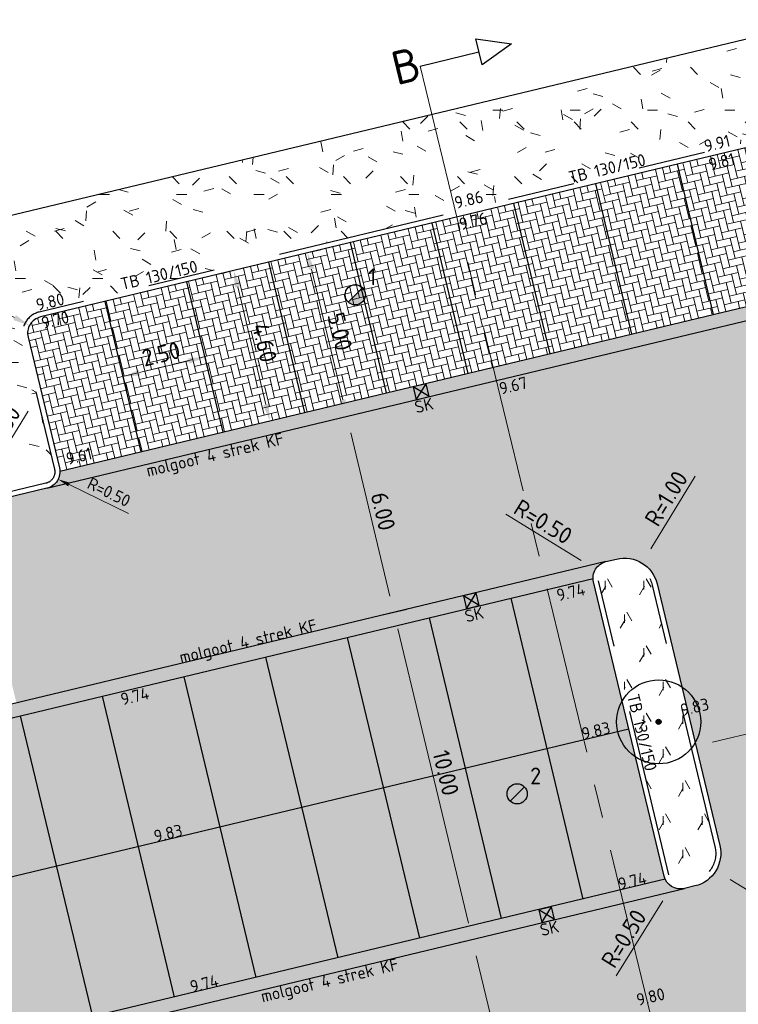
# Model space of a CAD drawing. Header units: metres. Extents: x 234325 to 234582, y 557584 to 557743.
# Tile 8 of 21: x 234391 to 234412, y 557698 to 557728. Entities that reach past the tile are written whole.
import ezdxf
from ezdxf import colors
from ezdxf.entities.mleader import LeaderData, LeaderLine
from ezdxf.enums import TextEntityAlignment as Align
from ezdxf.math import Vec2, Vec3

# ---------------------------------------------------------------- set-up
doc = ezdxf.new("R2010")
doc.units = ezdxf.units.M
doc.header["$PDMODE"] = 33
doc.linetypes.add('VH-TROTTOIRBAND_130-150', pattern=[15, 5, -2, 2, -2, 2, -2])
doc.linetypes.add('XX-CENTER', pattern=[8, 5, -1, 1, -1])
doc.layers.get('0').update_dxf_attribs({"lineweight": 25})
doc.layers.get('Defpoints').update_dxf_attribs({"lineweight": 25})
for name, color, linetype, lineweight in [('N-WE-GR-BEPLANTING-A-200', 92, 'Continuous', 18), ('N-WE-GR-BOOM-S', 90, 'Continuous', 25), ('N-WE-GR-GRAS-A-200', 62, 'Continuous', 18), ('N-WE-GR-GRAS-G', 60, 'Continuous', 25), ('N-WE-MO-ONDERZOEK_BORING-S', 30, 'Continuous', 25), ('N-WE-RI-KOLK-S', 7, 'Continuous', 25), ('N-WE-RI-KOLK-T18', 7, 'Continuous', 18), ('N-WE-VH-GOOT-G', 170, 'Continuous', 25), ('N-WE-VH-GOOT-V', 253, 'Continuous', 18), ('N-WE-VH-KANTOPSLUITING-T18', 7, 'Continuous', 18), ('N-WE-VH-KANTOPSLUITING_TROTTOIRBAND_130 150-G', 7, 'VH-TROTTOIRBAND_130-150', 25), ('N-WE-VH-KANTOPSLUITING_VOORKANTBAND-G', 7, 'Continuous', 25), ('N-WE-VH-M', 7, 'Continuous', 18), ('N-WE-VH-T18', 7, 'Continuous', 18), ('N-WE-VH-VERHARDING_BETONSTRAATSTEEN-A-200', 252, 'Continuous', 18), ('N-WE-VW-MARKERING_PARKEERVAK-G', 7, 'Continuous', 25), ('X-XX-AL-HOOGTELABEL-S', 7, 'Continuous', 25), ('X-XX-AL-VERWIJZING-S', 7, 'Continuous', 25), ('X-XX-AL-VERWIJZING_DOORSNEDE-G', 7, 'XX-CENTER', 18)]:
    doc.layers.add(name, color=color, linetype=linetype, lineweight=lineweight)
doc.styles.add('NLCS-ISO', font='NLCS-ISO.ttf')
doc.styles.add('NLCS-ISO-ANNOTATIVE-T18', font='NLCS-ISO.ttf', dxfattribs={"height": 1.8})
doc.styles.add('NLCS-ISO-M200-T18', font='NLCS-ISO.ttf', dxfattribs={"height": 0.36})
doc.styles.add('NLCS-ISO-M200-T25', font='NLCS-ISO.ttf', dxfattribs={"height": 0.5})
doc.dimstyles.new('NLCS-M200-T18-PIJL_L2_H1', dxfattribs={"dimscale": 0.2, "dimtxt": 2.5, "dimasz": 1.8, "dimexe": 2, "dimexo": 2, "dimgap": 0.7, "dimtad": 1, "dimzin": 0, "dimdsep": 46, "dimtxsty": 'NLCS-ISO-M200-T18', "dimcen": 0, "dimdle": 2, "dimclrd": 256, "dimclre": 256, "dimclrt": 256, "dimadec": 1, "dimazin": 0, "dimtfac": 1, "dimtdec": 3, "dimtofl": 0, "dimtmove": 0, "dimatfit": 3, "dimfxl": 2, "dimfxlon": 1, "dimtfillclr": 256, "dimtolj": 1, "dimtzin": 0, "dimlwd": -1, "dimlwe": -1, "dimarcsym": 0})
doc.dimstyles.new('NLCS-M200-T25-PIJL_L2_H1', dxfattribs={"dimscale": 0.2, "dimtxt": 2.5, "dimasz": 2.5, "dimexe": 2, "dimexo": 2, "dimgap": 0.7, "dimtad": 1, "dimzin": 0, "dimdsep": 46, "dimtxsty": 'NLCS-ISO-M200-T25', "dimcen": 0, "dimdle": 2, "dimclrd": 256, "dimclre": 256, "dimclrt": 256, "dimadec": 1, "dimazin": 0, "dimtfac": 1, "dimtdec": 3, "dimtofl": 0, "dimtmove": 0, "dimatfit": 3, "dimfxl": 2, "dimfxlon": 1, "dimtfillclr": 256, "dimtolj": 1, "dimtzin": 0, "dimlwd": -1, "dimlwe": -1, "dimarcsym": 0})

# ---------------------------------------------------------------- blocks, each defined once
blk = doc.blocks.new('SGR-BOOM_01')
at = {"ltscale": 0.1}
h = blk.add_hatch(color=256, dxfattribs=at)
edge = h.paths.add_edge_path()
edge.add_arc((7.366995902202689e-12, -5.115907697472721e-12), 0.15, 0, 360)
for centre, radius in [((0, 0), 2.5), ((7.366995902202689e-12, -5.115907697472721e-12), 0.04499999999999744)]:
    blk.add_circle(centre, radius)
blk.add_circle((7.366995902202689e-12, -5.115907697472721e-12), 0.15, dxfattribs=at)
blk = doc.blocks.new('*D31')
at = {"layer": 'Defpoints', "color": 0, "transparency": 16777216}
for p in [(234389.6066341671, 557713.8090300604), (234389.345139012, 557713.3828607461)]:
    blk.add_point(p, dxfattribs=at)
at = {"layer": 'N-WE-VH-M', "transparency": 16777216}
blk.add_line((234390.9820986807, 557716.0506806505), (234389.6066341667, 557713.80903006), dxfattribs=at)
blk.add_solid([(234389.5356059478, 557713.8526125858), (234389.6776623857, 557713.7654475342), (234389.345139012, 557713.3828607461)], dxfattribs=at)
at = {"layer": 'N-WE-VH-M', "transparency": 16777216, "insert": (234390.0927019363, 557715.3469062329), "char_height": 0.5, "attachment_point": 5, "rotation": 58.46694985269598, "style": 'NLCS-ISO-M200-T25'}
blk.add_mtext('\\A1;R=0.50', dxfattribs=at)
blk = doc.blocks.new('*D32')
at = {"layer": 'Defpoints', "color": 0, "transparency": 16777216}
for p in [(234391.4286385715, 557714.245957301), (234391.8779126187, 557714.0265197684)]:
    blk.add_point(p, dxfattribs=at)
at = {"layer": 'N-WE-VH-M', "transparency": 16777216}
blk.add_line((234393.9733267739, 557713.0030631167), (234392.2013899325, 557713.868524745), dxfattribs=at)
blk.add_solid([(234392.2277224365, 557713.9224376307), (234392.1750574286, 557713.8146118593), (234391.8779126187, 557714.0265197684)], dxfattribs=at)
at = {"layer": 'N-WE-VH-M', "lineweight": 25, "transparency": 16777216, "insert": (234393.3895370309, 557713.6443318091), "char_height": 0.36, "attachment_point": 5, "rotation": 333.9678721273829, "style": 'NLCS-ISO-M200-T18'}
blk.add_mtext('\\A1;R=0.50', dxfattribs=at)
blk = doc.blocks.new('*D33')
at = {"layer": 'Defpoints', "color": 0, "transparency": 16777216}
for p in [(234391.0260438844, 557718.6021475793), (234391.468291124, 557718.3688722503)]:
    blk.add_point(p, dxfattribs=at)
at = {"layer": 'N-WE-VH-M', "transparency": 16777216}
blk.add_line((234388.2575761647, 557720.0624511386), (234390.5837966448, 557718.8354229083), dxfattribs=at)
blk.add_solid([(234390.6226758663, 557718.9091307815), (234390.5449174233, 557718.761715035), (234391.0260438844, 557718.6021475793)], dxfattribs=at)
at = {"layer": 'N-WE-VH-M', "transparency": 16777216, "insert": (234389.3815175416, 557719.9105275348), "char_height": 0.5, "attachment_point": 5, "rotation": 332.189375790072, "style": 'NLCS-ISO-M200-T25'}
blk.add_mtext('\\A1;R=0.50', dxfattribs=at)
blk = doc.blocks.new('*D48')
at = {"layer": 'Defpoints', "color": 0, "transparency": 16777216}
for p in [(234410.5837302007, 557702.9000111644), (234411.436235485, 557702.3772925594)]:
    blk.add_point(p, dxfattribs=at)
at = {"layer": 'N-WE-VH-M', "transparency": 16777216}
blk.add_line((234414.0193264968, 557700.7934551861), (234411.8624881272, 557702.1159332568), dxfattribs=at)
blk.add_solid([(234411.906048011, 557702.1869753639), (234411.8189282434, 557702.0448911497), (234411.436235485, 557702.3772925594)], dxfattribs=at)
at = {"layer": 'N-WE-VH-M', "transparency": 16777216, "insert": (234413.3578938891, 557701.6564916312), "char_height": 0.5, "attachment_point": 5, "rotation": 328.48521254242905, "style": 'NLCS-ISO-M200-T25'}
blk.add_mtext('\\A1;R=1.00', dxfattribs=at)
blk = doc.blocks.new('*D49')
at = {"layer": 'Defpoints', "color": 0, "transparency": 16777216}
for p in [(234410.3835647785, 557702.3378345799), (234410.1199916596, 557701.9129472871)]:
    blk.add_point(p, dxfattribs=at)
at = {"layer": 'N-WE-VH-M', "transparency": 16777216}
blk.add_line((234408.4700239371, 557699.2531528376), (234409.856418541, 557701.4880599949), dxfattribs=at)
blk.add_solid([(234409.7856039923, 557701.531988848), (234409.9272330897, 557701.4441311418), (234410.1199916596, 557701.9129472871)], dxfattribs=at)
at = {"layer": 'N-WE-VH-M', "transparency": 16777216, "insert": (234408.7000225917, 557700.3637498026), "char_height": 0.5, "attachment_point": 5, "rotation": 58.187160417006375, "style": 'NLCS-ISO-M200-T25'}
blk.add_mtext('\\A1;R=0.50', dxfattribs=at)
blk = doc.blocks.new('*D50')
at = {"layer": 'Defpoints', "color": 0, "transparency": 16777216}
for p in [(234409.240893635, 557711.5319575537), (234408.7181750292, 557710.6794522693)]:
    blk.add_point(p, dxfattribs=at)
at = {"layer": 'N-WE-VH-M', "transparency": 16777216}
blk.add_line((234410.8247310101, 557714.1150485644), (234409.5022529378, 557711.9582101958), dxfattribs=at)
blk.add_solid([(234409.4312108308, 557712.0017700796), (234409.5732950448, 557711.9146503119), (234409.240893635, 557711.5319575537)], dxfattribs=at)
at = {"layer": 'N-WE-VH-M', "transparency": 16777216, "insert": (234409.9616945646, 557713.4536159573), "char_height": 0.5, "attachment_point": 5, "rotation": 58.48521250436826, "style": 'NLCS-ISO-M200-T25'}
blk.add_mtext('\\A1;R=1.00', dxfattribs=at)
blk = doc.blocks.new('*D51')
at = {"layer": 'Defpoints', "color": 0, "transparency": 16777216}
for p in [(234407.858562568, 557711.3510651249), (234408.2848152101, 557711.0897058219)]:
    blk.add_point(p, dxfattribs=at)
at = {"layer": 'N-WE-VH-M', "transparency": 16777216}
blk.add_line((234405.1902210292, 557712.9871743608), (234407.432309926, 557711.6124244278), dxfattribs=at)
blk.add_solid([(234407.4758698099, 557711.6834665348), (234407.3887500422, 557711.5413823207), (234407.858562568, 557711.3510651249)], dxfattribs=at)
at = {"layer": 'N-WE-VH-M', "transparency": 16777216, "insert": (234406.3019994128, 557712.7629561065), "char_height": 0.5, "attachment_point": 5, "rotation": 328.4852124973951, "style": 'NLCS-ISO-M200-T25'}
blk.add_mtext('\\A1;R=0.50', dxfattribs=at)
blk = doc.blocks.new('*D55')
at = {"layer": 'Defpoints', "color": 0, "transparency": 16777216}
for p in [(234399.2957020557, 557720.7601066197), (234400.4616740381, 557715.8979559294), (234400.4616740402, 557715.8979559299)]:
    blk.add_point(p, dxfattribs=at)
at = {"layer": 'N-WE-VH-M', "transparency": 16777216}
for p, q in [((234399.2957020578, 557720.7601066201), (234399.6846741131, 557720.8533843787)), ((234399.4122992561, 557720.2738915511), (234400.345076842, 557716.3841709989)), ((234400.4616740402, 557715.8979559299), (234400.8506460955, 557715.9912336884))]:
    blk.add_line(p, q, dxfattribs=at)
for points in [[(234399.4933351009, 557720.2933244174), (234399.3312634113, 557720.2544586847), (234399.2957020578, 557720.7601066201)], [(234400.4261126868, 557716.4036038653), (234400.2640409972, 557716.3647381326), (234400.4616740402, 557715.8979559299)]]:
    blk.add_solid(points, dxfattribs=at)
at = {"layer": 'N-WE-VH-M', "transparency": 16777216, "insert": (234400.2579358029, 557718.4199770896), "char_height": 0.5, "attachment_point": 5, "rotation": 283.48521249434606, "style": 'NLCS-ISO-M200-T25'}
blk.add_mtext('\\A1;5.00', dxfattribs=at)
blk = doc.blocks.new('*D56')
at = {"layer": 'Defpoints', "color": 0, "transparency": 16777216}
for p in [(234400.4616740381, 557715.8979559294), (234401.8608404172, 557710.0633751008), (234401.8608404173, 557710.0633751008)]:
    blk.add_point(p, dxfattribs=at)
at = {"layer": 'N-WE-VH-M', "transparency": 16777216}
for p, q in [((234400.4616740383, 557715.8979559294), (234400.8506460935, 557715.991233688)), ((234400.5782712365, 557715.4117408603), (234401.744243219, 557710.5495901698)), ((234401.8608404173, 557710.0633751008), (234402.2498124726, 557710.1566528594))]:
    blk.add_line(p, q, dxfattribs=at)
for points in [[(234400.6593070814, 557715.4311737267), (234400.4972353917, 557715.392307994), (234400.4616740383, 557715.8979559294)], [(234401.8252790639, 557710.5690230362), (234401.6632073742, 557710.5301573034), (234401.8608404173, 557710.0633751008)]]:
    blk.add_solid(points, dxfattribs=at)
at = {"layer": 'N-WE-VH-M', "transparency": 16777216, "insert": (234401.5405049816, 557713.0716113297), "char_height": 0.5, "attachment_point": 5, "rotation": 283.4852124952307, "style": 'NLCS-ISO-M200-T25'}
blk.add_mtext('\\A1;6.00', dxfattribs=at)
blk = doc.blocks.new('*D57')
at = {"layer": 'Defpoints', "color": 0, "transparency": 16777216}
for p in [(234401.8608404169, 557710.063375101), (234404.1927843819, 557700.3390737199), (234404.1927843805, 557700.3390737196)]:
    blk.add_point(p, dxfattribs=at)
at = {"layer": 'N-WE-VH-M', "transparency": 16777216}
for p, q in [((234401.8608404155, 557710.0633751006), (234401.4718683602, 557709.970097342)), ((234401.9774376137, 557709.5771600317), (234404.0761871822, 557700.8252887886)), ((234404.1927843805, 557700.3390737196), (234403.8038123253, 557700.245795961))]:
    blk.add_line(p, q, dxfattribs=at)
for points in [[(234402.0584734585, 557709.596592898), (234401.8964017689, 557709.5577271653), (234401.8608404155, 557710.0633751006)], [(234404.157223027, 557700.844721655), (234403.9951513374, 557700.8058559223), (234404.1927843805, 557700.3390737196)]]:
    blk.add_solid(points, dxfattribs=at)
at = {"layer": 'N-WE-VH-M', "transparency": 16777216, "insert": (234403.406060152, 557705.2921702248), "char_height": 0.5, "attachment_point": 5, "rotation": 283.48521249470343, "style": 'NLCS-ISO-M200-T25'}
blk.add_mtext('\\A1;10.00', dxfattribs=at)
blk = doc.blocks.new('*D58')
at = {"layer": 'Defpoints', "color": 0, "transparency": 16777216}
for p in [(234404.1927843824, 557700.3390737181), (234405.5919507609, 557694.5044928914), (234405.5919507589, 557694.5044928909)]:
    blk.add_point(p, dxfattribs=at)
at = {"layer": 'N-WE-VH-M', "transparency": 16777216}
for p, q in [((234404.1927843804, 557700.3390737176), (234403.8038123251, 557700.245795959)), ((234404.3093815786, 557699.8528586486), (234405.4753535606, 557694.99070796)), ((234405.5919507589, 557694.5044928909), (234405.2029787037, 557694.4112151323))]:
    blk.add_line(p, q, dxfattribs=at)
for points in [[(234404.3904174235, 557699.872291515), (234404.2283457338, 557699.8334257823), (234404.1927843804, 557700.3390737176)], [(234405.5563894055, 557695.0101408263), (234405.3943177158, 557694.9712750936), (234405.5919507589, 557694.5044928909)]]:
    blk.add_solid(points, dxfattribs=at)
at = {"layer": 'N-WE-VH-M', "transparency": 16777216, "insert": (234405.2716153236, 557697.5127291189), "char_height": 0.5, "attachment_point": 5, "rotation": 283.4852124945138, "style": 'NLCS-ISO-M200-T25'}
blk.add_mtext('\\A1;6.00', dxfattribs=at)
blk = doc.blocks.new('*D62')
at = {"layer": 'Defpoints', "color": 0, "transparency": 16777216}
for p in [(234416.4579635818, 557708.4220924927), (234416.6814625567, 557707.4900926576), (234410.6233827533, 557707.0229261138)]:
    blk.add_point(p, dxfattribs=at)
at = {"layer": 'N-WE-VH-M', "transparency": 16777216}
for p, q in [((234416.5881847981, 557707.8790647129), (234416.7747403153, 557707.1011206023)), ((234411.3330967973, 557706.207523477), (234416.1952474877, 557707.3734954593)), ((234410.7536039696, 557706.479898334), (234410.9401594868, 557705.7019542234))]:
    blk.add_line(p, q, dxfattribs=at)
for points in [[(234416.1758146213, 557707.4545313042), (234416.214680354, 557707.2924596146), (234416.6814625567, 557707.4900926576)], [(234411.3136639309, 557706.2885593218), (234411.3525296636, 557706.1264876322), (234410.8468817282, 557706.0909262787)]]:
    blk.add_solid(points, dxfattribs=at)
at = {"layer": 'N-WE-VH-M', "transparency": 16777216, "insert": (234413.6876499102, 557707.1732160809), "char_height": 0.5, "attachment_point": 5, "rotation": 13.485212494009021, "style": 'NLCS-ISO-M200-T25'}
blk.add_mtext('\\A1;6.00', dxfattribs=at)
blk = doc.blocks.new('*D64')
at = {"layer": 'Defpoints', "color": 0, "transparency": 16777216}
for p in [(234396.2456729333, 557717.663483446), (234396.2456729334, 557717.6634834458), (234393.8145975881, 557717.0804974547)]:
    blk.add_point(p, dxfattribs=at)
at = {"layer": 'N-WE-VH-M', "transparency": 16777216}
for p, q in [((234396.2456729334, 557717.6634834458), (234396.338950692, 557717.2745113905)), ((234394.3008126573, 557717.1970946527), (234395.7594578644, 557717.5468862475)), ((234393.8145975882, 557717.0804974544), (234393.9078753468, 557716.6915253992))]:
    blk.add_line(p, q, dxfattribs=at)
for points in [[(234395.740024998, 557717.6279220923), (234395.7788907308, 557717.4658504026), (234396.2456729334, 557717.6634834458)], [(234394.2813797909, 557717.2781304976), (234394.3202455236, 557717.1160588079), (234393.8145975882, 557717.0804974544)]]:
    blk.add_solid(points, dxfattribs=at)
at = {"layer": 'N-WE-VH-M', "transparency": 16777216, "insert": (234394.9391894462, 557717.751238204), "char_height": 0.5, "attachment_point": 5, "rotation": 13.485212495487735, "style": 'NLCS-ISO-M200-T25'}
blk.add_mtext('\\A1;2.50', dxfattribs=at)
blk = doc.blocks.new('N-SRI-KOLK_STRAAT_300X300-SO')
h = blk.add_hatch(color=256)
h.dxf.hatch_style = 1
h.paths.add_polyline_path([(0.7499999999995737, 1.500000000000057), (-0.7500000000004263, 1.500000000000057), (-4.263256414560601e-13, 0.7500000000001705)])
h.paths.add_polyline_path([(-4.262840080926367e-13, 0.7500000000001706), (-0.7500000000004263, 2.842170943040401e-13), (0.7499999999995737, 2.842170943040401e-13)])
for p, q in [((-0.7500000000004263, 2.842170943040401e-13), (0.7499999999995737, 1.500000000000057)), ((0.7499999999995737, 2.842170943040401e-13), (-0.7500000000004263, 1.500000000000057))]:
    blk.add_line(p, q)
at = {"flags": 128}
blk.add_lwpolyline([(-0.7500000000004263, 2.842170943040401e-13), (0.7499999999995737, 2.842170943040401e-13), (0.7499999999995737, 1.500000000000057), (-0.7500000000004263, 1.500000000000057)], close=True, dxfattribs=at)
blk = doc.blocks.new('*D91')
at = {"layer": 'Defpoints', "color": 0, "transparency": 16777216}
for p in [(234397.0997830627, 557720.2335124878), (234398.1724772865, 557715.7603338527), (234398.1724772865, 557715.7603338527)]:
    blk.add_point(p, dxfattribs=at)
at = {"layer": 'N-WE-VH-M', "transparency": 16777216}
for p, q in [((234397.0997830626, 557720.2335124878), (234396.7108110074, 557720.1402347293)), ((234397.2163802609, 557719.7472974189), (234398.0558800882, 557716.2465489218)), ((234398.1724772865, 557715.7603338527), (234398.5614493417, 557715.8536116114))]:
    blk.add_line(p, q, dxfattribs=at)
for points in [[(234397.2974161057, 557719.7667302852), (234397.135344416, 557719.7278645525), (234397.0997830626, 557720.2335124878)], [(234398.136915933, 557716.2659817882), (234397.9748442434, 557716.2271160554), (234398.1724772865, 557715.7603338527)]]:
    blk.add_solid(points, dxfattribs=at)
at = {"layer": 'N-WE-VH-M', "transparency": 16777216, "insert": (234398.0153779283, 557718.0878689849), "char_height": 0.5, "attachment_point": 5, "rotation": 283.4852124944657, "style": 'NLCS-ISO-M200-T25'}
blk.add_mtext('\\A1;4.60', dxfattribs=at)
blk = doc.blocks.new('SMO-BODEM_BORING_HANDMATIG-SO')
blk.add_hatch(color=256).paths.add_polyline_path([(-1.060409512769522, -1.060409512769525, 0.66034516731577), (1.476942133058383, 0.02305786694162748, 0.1932681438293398), (1.060409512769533, 1.060409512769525)])
blk.add_line((-1.060409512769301, -1.060409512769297), (1.060409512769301, 1.060409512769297))
at = {"color": 0, "linetype": 'Continuous'}
blk.add_circle((-0.02305786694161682, 0.02305786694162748), 1.5, dxfattribs=at)
at = {"style": 'NLCS-ISO'}
blk.add_attdef('NR', (1.916949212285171, 1.435036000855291), '', height=2.5, dxfattribs=at)
blk = doc.blocks.new('SAL-HOOGTELABEL-SO')
at = {"color": 0, "linetype": 'ByBlock', "lineweight": -2, "style": 'NLCS-ISO-ANNOTATIVE-T18'}
blk.add_attdef('HOOGTE', text='', height=1.8, dxfattribs=at).set_placement((2.787733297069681, 1.70530256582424e-14), align=Align.RIGHT)
blk = doc.blocks.new('SAL-VERWIJZING_DOORSNEDE_RECHTS-SO')
for p, q in [((9, -2.000000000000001), (9, 1.999999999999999)), ((9, 1.999999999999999), (14, -1.269818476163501e-15)), ((8.673617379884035e-19, 0), (9, -8.187903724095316e-16)), ((14, -1.269818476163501e-15), (9, -2.000000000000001))]:
    blk.add_line(p, q)
at = {"lineweight": 50, "style": 'NLCS-ISO'}
blk.add_attdef('...', text='', height=5, dxfattribs=at).set_placement((0, 0.5270213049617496), align=Align.MIDDLE_RIGHT)

msp = doc.modelspace()

# ---------------------------------------------------------------- hatches: boundary and pattern name
at = {"layer": 'N-WE-GR-BEPLANTING-A-200', "true_color": 0xafd9aa, "transparency": 33554559}
h = msp.add_hatch(dxfattribs=at)
h.set_pattern_fill('AGR-BEPLANTING_SOORT_01-SO', color=9, scale=0.2, pattern_type=2)
h.set_pattern_definition([(59.99999999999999, (0, 0), (-0.5773504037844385, 0.9999997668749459), [0.288676, -0.8660260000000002]), (120, (0, 0), (-1.154700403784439, -2.331250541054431e-07), [0.2886759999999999, -0.8660260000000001]), (270, (0, 0), (0.5773499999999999, -1), [0.25, -1.75])])
edge = h.paths.add_edge_path()
edge.add_line((234410.0432142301, 557702.2562165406), (234407.9444646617, 557711.0080877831))
edge.add_arc((234408.28481521, 557711.0897058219), 0.3500000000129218, 103.48521249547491, 193.4852125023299, ccw=False)
edge.add_line((234408.2031971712, 557711.4300563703), (234408.5199597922, 557711.5060178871))
edge.add_arc((234408.7181750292, 557710.6794522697), 0.8500000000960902, 13.48521249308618, 103.4852124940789, ccw=False)
edge.add_line((234409.5447406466, 557710.8776675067), (234411.4102958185, 557703.0982264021))
edge.add_arc((234410.5837302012, 557702.9000111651), 0.8499999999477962, -76.51478751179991, 13.485212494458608, ccw=False)
edge.add_line((234410.7819454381, 557702.0734455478), (234410.4651828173, 557701.997484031))
edge.add_arc((234410.3835647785, 557702.3378345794), 0.3500000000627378, 193.4852125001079, 283.48521249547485, ccw=False)
at = {"layer": 'N-WE-GR-GRAS-A-200', "true_color": 0x136734, "transparency": 33554559}
h = msp.add_hatch(dxfattribs=at)
h.set_pattern_fill('AGR-GRAS_01-SO', color=116, scale=0.1, pattern_type=2)
h.set_pattern_definition([(0, (0, 0), (2.5, 2.5), [0.3, -2]), (45, (1, 0.5), (-0.2828427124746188, 4.666904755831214), [0.3, -2]), (29.99999999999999, (0.2, 0.3), (0.5686533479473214, 3.215063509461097), [0.3, -2]), (15, (0.8, 1.2), (0.9640675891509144, 1.811235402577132), [0.3, -2]), (135, (0.4, 5), (-0.07071067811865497, -1.626345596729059), [0.3, -2]), (150, (3, 1), (0.5392304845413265, -1.466025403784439), [0.3, -2]), (165, (0.6000000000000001, 0.1), (0.358630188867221, -1.752536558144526), [0.3, -2]), (85, (1, 1), (-2.18169349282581, 2.600041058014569), [0.3, -2]), (99.99999999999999, (0, 0), (-2.780294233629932, 1.946782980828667), [0.3, -2])])
edge = h.paths.add_edge_path()
edge.add_line((234412.2056709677, 557724.0102015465), (234417.6951678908, 557725.3266148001))
edge.add_line((234417.6951678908, 557725.3266148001), (234416.9011730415, 557728.2202723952))
edge.add_line((234416.9011730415, 557728.2202723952), (234387.419274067, 557721.1514548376))
edge.add_line((234387.419274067, 557721.1514548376), (234387.7029356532, 557720.1913019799))
edge.add_line((234387.7029356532, 557720.1913019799), (234388.1731007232, 557718.2473508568))
edge.add_line((234388.1731007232, 557718.2473508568), (234389.2666677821, 557713.7258347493))
edge.add_arc((234389.6066461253, 557713.8089895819), 0.3500000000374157, 193.744062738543, 283.4852124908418)
edge.add_line((234389.6882641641, 557713.4686390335), (234391.5102685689, 557713.9055662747))
edge.add_arc((234391.4286505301, 557714.245916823), 0.3500000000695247, 283.4852125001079, 373.4852125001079)
edge.add_line((234391.7690010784, 557714.3275348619), (234390.8362230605, 557718.2172572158))
edge.add_arc((234391.4683008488, 557718.3688331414), 0.6499981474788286, 103.48521249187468, 193.4852124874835, ccw=False)
edge.add_line((234391.3167249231, 557719.0009109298), (234412.2056709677, 557724.0102015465))
at = {"layer": 'N-WE-VH-GOOT-V', "true_color": 0x636466, "transparency": 33554623}
h = msp.add_hatch(color=251, dxfattribs=at)
h.dxf.hatch_style = 1
edge = h.paths.add_edge_path()
edge.add_arc((234414.2624430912, 557719.7216362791), 0.4999999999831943, 205.0221715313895, 271.94825345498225, ccw=False)
edge.add_line((234413.8093710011, 557719.5101518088), (234391.9283495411, 557714.2629557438))
edge.add_arc((234391.4286385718, 557714.245957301), 0.4999999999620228, -76.51478750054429, 1.9482534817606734, ccw=False)
edge.add_line((234391.54523577, 557713.759742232), (234413.8928252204, 557719.1188240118))
edge.add_line((234413.8928252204, 557719.1188240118), (234422.6985961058, 557682.3984005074))
edge.add_arc((234423.5264770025, 557681.8374965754), 0.9999999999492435, 119.40293459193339, 145.8816662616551, ccw=False)
edge.add_line((234423.0355286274, 557682.7086852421), (234414.2794415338, 557719.2219253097))
h = msp.add_hatch(color=251, dxfattribs=at)
h.dxf.hatch_style = 1
edge = h.paths.add_edge_path()
edge.add_arc((234408.28481521, 557711.0897058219), 0.4999999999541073, 103.4852124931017, 181.9482534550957, ccw=False)
edge.add_line((234408.1682180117, 557711.575920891), (234378.5030234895, 557704.4620349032))
edge.add_line((234378.5030234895, 557704.4620349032), (234378.5963012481, 557704.0730628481))
edge.add_line((234378.5963012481, 557704.0730628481), (234407.7851042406, 557711.0727073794))
h = msp.add_hatch(color=251, dxfattribs=at)
h.dxf.hatch_style = 1
edge = h.paths.add_edge_path()
edge.add_arc((234410.3835647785, 557702.3378345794), 0.5000000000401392, 205.0221715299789, 283.4852124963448, ccw=False)
edge.add_line((234409.9304926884, 557702.1263501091), (234380.7835388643, 557695.1367412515))
edge.add_line((234380.7835388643, 557695.1367412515), (234380.8675846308, 557694.745555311))
edge.add_line((234380.8675846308, 557694.745555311), (234410.5001619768, 557701.8516195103))
at = {"layer": 'N-WE-VH-VERHARDING_BETONSTRAATSTEEN-A-200', "transparency": 33554623}
h = msp.add_hatch(dxfattribs=at)
h.set_pattern_fill('AVH-BSS_KEIFORMAAT_ELLEBOOG-SO', color=256, scale=2, angle=13.48521249, pattern_type=2)
h.set_pattern_definition([(13.48521249, (234391.928349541, 557714.2629557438), (0.1552395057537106, 0.2531811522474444), [0.63, -0.21]), (283.48521249, (234391.8304078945, 557714.6713764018), (0.1552395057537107, 0.2531811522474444), [0.63, -0.21])])
edge = h.paths.add_edge_path()
edge.add_arc((234414.2624430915, 557719.721636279), 0.500000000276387, 193.4852124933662, 205.0221715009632, ccw=False)
edge.add_line((234413.7762280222, 557719.6050390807), (234412.8434504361, 557723.4947596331))
edge.add_arc((234412.3572353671, 557723.3781624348), 0.4999999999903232, 13.48521250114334, 103.4852124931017)
edge.add_line((234412.2406381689, 557723.8643775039), (234391.3516939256, 557718.8550873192))
edge.add_arc((234391.4682911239, 557718.3688722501), 0.5000000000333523, 103.4852124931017, 193.4852124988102)
edge.add_line((234390.9820760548, 557718.2522750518), (234391.9148536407, 557714.3625544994))
edge.add_arc((234391.4286385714, 557714.2459573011), 0.500000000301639, 1.948253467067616, 13.485212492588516, ccw=False)
edge.add_line((234391.9283495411, 557714.2629557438), (234413.809371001, 557719.5101518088))
h = msp.add_hatch(dxfattribs=at)
h.set_pattern_fill('AVH-BSS_KEIFORMAAT_KEPER-SO', color=256, scale=2, angle=58.48521249, pattern_type=2)
h.set_pattern_definition([(58.48521249, (234380.9337220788, 557705.0449305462), (-0.06925520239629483, 0.2887970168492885), [0.63, -0.21]), (328.48521249, (234380.5756698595, 557705.2644723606), (-0.06925520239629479, 0.2887970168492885), [0.63, -0.21])])
edge = h.paths.add_edge_path()
edge.add_line((234413.8928252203, 557719.1188240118), (234391.5452497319, 557713.7597455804))
edge.add_line((234391.5452497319, 557713.7597455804), (234389.7232313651, 557713.3228149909))
edge.add_arc((234389.6066341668, 557713.80903006), 0.5000000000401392, 193.6369231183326, 283.4852124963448, ccw=False)
edge.add_line((234389.1207295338, 557713.6911458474), (234390.6363008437, 557707.3716653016))
edge.add_line((234390.6363008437, 557707.3716653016), (234408.1682180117, 557711.575920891))
edge.add_line((234408.1682180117, 557711.575920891), (234408.4849806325, 557711.6518824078))
edge.add_arc((234408.7181750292, 557710.6794522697), 1.000000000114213, 13.485212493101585, 103.48521250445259, ccw=False)
edge.add_line((234409.6906051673, 557710.9126466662), (234411.5561603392, 557703.1332055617))
edge.add_arc((234410.5837302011, 557702.9000111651), 1.000000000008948, -76.51478751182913, 13.485212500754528, ccw=False)
edge.add_line((234410.8169245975, 557701.927581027), (234410.5001619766, 557701.8516195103))
edge.add_line((234410.5001619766, 557701.8516195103), (234393.1155209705, 557697.6826816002))
edge.add_line((234393.1155209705, 557697.6826816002), (234394.5562734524, 557691.8580733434))
edge.add_line((234394.5562734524, 557691.8580733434), (234411.8993283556, 557696.0170386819))
edge.add_line((234411.8993283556, 557696.0170386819), (234412.2160909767, 557696.0930001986))
edge.add_arc((234412.4492853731, 557695.1205700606), 0.9999999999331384, 13.485212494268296, 103.48521248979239, ccw=False)
edge.add_line((234413.4217155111, 557695.353764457), (234415.2872706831, 557687.5743233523))
edge.add_arc((234414.3148405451, 557687.3411289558), 0.9999999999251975, -76.51478751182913, 13.485212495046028, ccw=False)
edge.add_line((234414.5480349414, 557686.3686988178), (234414.2312723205, 557686.2927373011))
edge.add_line((234414.2312723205, 557686.2927373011), (234396.9575306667, 557682.1503936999))
edge.add_line((234396.9575306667, 557682.1503936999), (234398.3982858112, 557676.3257860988))
edge.add_line((234398.3982858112, 557676.3257860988), (234398.752700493, 557676.4107767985))
edge.add_line((234398.752700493, 557676.4107767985), (234404.781767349, 557677.8565820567))
edge.add_line((234404.781767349, 557677.8565820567), (234404.9276396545, 557677.8915630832))
edge.add_line((234404.9276396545, 557677.8915630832), (234422.5677306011, 557682.121759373))
edge.add_arc((234423.5264770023, 557681.8374965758), 0.9999999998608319, 145.8816662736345, 163.4852125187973, ccw=False)
edge.add_line((234422.6985961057, 557682.3984005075), (234413.8928252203, 557719.1188240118))
h = msp.add_hatch(dxfattribs=at)
h.set_pattern_fill('AVH-BSS_KEIFORMAAT_ELLEBOOG-SO', color=256, scale=2, angle=13.49088131, pattern_type=2)
h.set_pattern_definition([(13.49088131, (234383.1820650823, 557695.7091230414), (0.1552144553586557, 0.2531965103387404), [0.6299999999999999, -0.21]), (283.49088131, (234383.0840830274, 557696.1175340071), (0.1552144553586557, 0.2531965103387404), [0.6299999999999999, -0.21])])
edge = h.paths.add_edge_path()
edge.add_arc((234410.3835647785, 557702.3378345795), 0.500000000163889, 193.485212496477, 205.0221715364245, ccw=False)
edge.add_line((234409.8973497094, 557702.2212373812), (234407.7986001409, 557710.973108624))
edge.add_arc((234408.2848152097, 557711.0897058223), 0.4999999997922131, 181.9482534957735, 193.4852125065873, ccw=False)
edge.add_line((234407.7851042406, 557711.0727073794), (234381.0273765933, 557704.6560488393))
edge.add_line((234381.0273765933, 557704.6560488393), (234383.1814278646, 557695.7117689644))
edge.add_line((234383.1814278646, 557695.7117689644), (234409.9304926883, 557702.1263501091))

# ---------------------------------------------------------------- linework, layer by layer
at = {"layer": 'N-WE-GR-GRAS-G', "color": 116, "true_color": 0x136734, "flags": 128}
msp.add_lwpolyline([(234387.4192621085, 557721.1514953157), (234416.9011610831, 557728.2203128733), (234416.9011610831, 557728.2203128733)], dxfattribs=at)
at = {"layer": 'N-WE-VH-GOOT-G', "color": 7, "flags": 128}
for points in [[(234391.928349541, 557714.2629557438), (234413.7995474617, 557719.507796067)], [(234391.5452474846, 557713.7597450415), (234413.8928252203, 557719.1188240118), (234422.6985961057, 557682.3984005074)], [(234408.1682180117, 557711.575920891), (234378.5030234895, 557704.4620349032), (234378.5963012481, 557704.0730628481), (234407.7851042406, 557711.0727073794)], [(234409.9304926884, 557702.1263501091), (234380.7835388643, 557695.1367412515), (234380.8768166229, 557694.7477691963), (234410.5001619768, 557701.8516195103)]]:
    msp.add_lwpolyline(points, dxfattribs=at)
at = {"layer": 'N-WE-VH-KANTOPSLUITING_TROTTOIRBAND_130 150-G', "flags": 128}
msp.add_lwpolyline([(234421.4135100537, 557709.8418404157), (234419.0174376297, 557719.8335600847, 0.4142135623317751), (234418.2337816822, 557720.3140633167), (234414.3440611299, 557719.3812857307, -0.4142135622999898), (234413.9220925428, 557719.6400182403), (234412.9893149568, 557723.5297387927, 0.4142135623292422), (234412.2056590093, 557724.0102420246), (234391.3167267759, 557719.0009547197, 0.4142207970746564), (234390.8362115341, 557718.2172958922), (234391.76898912, 557714.3275753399, -0.4142202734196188), (234391.5102488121, 557713.9056048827), (234389.6882522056, 557713.4686795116, -0.4144002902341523), (234389.2662316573, 557713.7276290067), (234388.1730887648, 557718.2473913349), (234387.7029236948, 557720.191342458)], format="xyb", dxfattribs=at)
msp.add_lwpolyline([(234410.0432142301, 557702.2562165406), (234407.9444646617, 557711.0080877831, -0.4142135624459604), (234408.2031971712, 557711.4300563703), (234408.5199597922, 557711.5060178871, -0.4142135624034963), (234409.5447406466, 557710.8776675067), (234411.4102958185, 557703.0982264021, -0.4142135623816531), (234410.7819454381, 557702.0734455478), (234410.4651828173, 557701.997484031, -0.414213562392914)], format="xyb", close=True, dxfattribs=at)
at = {"layer": 'N-WE-VH-KANTOPSLUITING_VOORKANTBAND-G', "flags": 128}
msp.add_lwpolyline([(234404.9276318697, 557677.8915612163, -0.4142135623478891), (234405.530444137, 557677.5219433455), (234406.4632217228, 557673.6322227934, 0.4142135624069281), (234407.0660339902, 557673.2626049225), (234423.1172065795, 557677.1117693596, 0.4142135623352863), (234423.4868244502, 557677.7145816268), (234422.5540468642, 557681.6043021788, -0.4142135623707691), (234423.2932826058, 557682.8099267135), (234427.01355071, 557683.7020686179, 0.4142135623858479), (234427.3831685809, 557684.3048808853), (234418.8715731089, 557719.7985809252, 0.4142135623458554), (234418.2687608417, 557720.168198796), (234414.3790402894, 557719.2354212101, -0.4142135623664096), (234413.7762280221, 557719.6050390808), (234412.8434504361, 557723.4947596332, 0.4142135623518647), (234412.2406381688, 557723.8643775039), (234391.3517059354, 557718.855090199, 0.4142207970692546), (234390.9820760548, 557718.2522750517), (234391.9148536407, 557714.3625544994, -0.4142202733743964), (234391.5452246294, 557713.7597395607), (234389.7232313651, 557713.3228149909, -0.4142769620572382), (234389.1203938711, 557713.6925381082), (234388.0272923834, 557718.2121292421), (234387.5571273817, 557720.1560800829)], format="xyb", dxfattribs=at)
msp.add_lwpolyline([(234409.8973497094, 557702.2212373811), (234407.798600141, 557710.9731086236, -0.4142135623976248), (234408.1682180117, 557711.575920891), (234408.4849806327, 557711.6518824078, -0.4142135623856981), (234409.6906051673, 557710.9126466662), (234411.5561603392, 557703.1332055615, -0.4142135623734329), (234410.8169245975, 557701.927581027), (234410.5001619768, 557701.8516195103, -0.4142135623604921)], format="xyb", close=True, dxfattribs=at)
at = {"layer": 'N-WE-VW-MARKERING_PARKEERVAK-G', "flags": 128}
for points in [[(234411.3684721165, 557718.9248100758), (234410.2957778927, 557723.3979887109)], [(234408.9373967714, 557718.3418240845), (234407.8647025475, 557722.8150027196)], [(234406.5063214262, 557717.7588380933), (234405.4336272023, 557722.2320167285)], [(234404.075246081, 557717.1758521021), (234403.0025518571, 557721.6490307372)], [(234401.6441707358, 557716.5928661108), (234400.5714765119, 557721.066044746)], [(234399.2130953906, 557716.0098801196), (234398.1404011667, 557720.4830587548)], [(234396.7820200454, 557715.4268941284), (234395.7093258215, 557719.9000727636)], [(234394.3509447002, 557714.8439081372), (234393.2782504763, 557719.3170867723)], [(234405.3381300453, 557710.4859087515), (234407.483518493, 557701.5395514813)], [(234402.9070547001, 557709.9029227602), (234405.0524431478, 557700.95656549)], [(234400.4759793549, 557709.3199367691), (234402.6213678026, 557700.3735794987)], [(234398.0449040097, 557708.7369507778), (234400.1902924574, 557699.7905935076)], [(234395.6138286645, 557708.1539647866), (234397.7592171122, 557699.2076075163)], [(234393.1827533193, 557707.5709787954), (234395.328141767, 557698.624621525)], [(234390.7516779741, 557706.9879928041), (234392.8970664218, 557698.0416355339)], [(234408.8480249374, 557706.5969644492), (234382.104406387, 557700.1838916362)]]:
    msp.add_lwpolyline(points, dxfattribs=at)
at = {"layer": 'X-XX-AL-VERWIJZING_DOORSNEDE-G', "flags": 128}
msp.add_lwpolyline([(234402.6420403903, 557726.3159028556), (234415.4609760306, 557673.5230239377)], dxfattribs=at)

# ---------------------------------------------------------------- block references
at = {"layer": 'N-WE-GR-BOOM-S', "xscale": 0.5, "yscale": 0.5}
msp.add_blockref('SGR-BOOM_01', (234409.7356788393, 557706.8100495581), dxfattribs=at)
at = {"layer": 'N-WE-MO-ONDERZOEK_BORING-S', "xscale": 0.2, "yscale": 0.2, "zscale": 0.2}
for p, values in [((234400.719, 557719.509), {'NR': '1'}), ((234405.532, 557704.665), {'NR': '2'})]:
    msp.add_blockref('SMO-BODEM_BORING_HANDMATIG-SO', p, dxfattribs=at).add_auto_attribs(values)
at = {"layer": 'N-WE-RI-KOLK-S', "xscale": 0.26, "yscale": 0.26, "zscale": 0.2, "rotation": 13.48521249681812}
for p in [(234402.7190363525, 557716.4392845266), (234404.210316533, 557710.2205853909), (234406.4490008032, 557700.8851807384)]:
    msp.add_blockref('N-SRI-KOLK_STRAAT_300X300-SO', p, dxfattribs=at)
at = {"layer": 'X-XX-AL-HOOGTELABEL-S', "xscale": 0.2, "yscale": 0.2, "zscale": 0.2, "rotation": 13.48521249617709}
for p, values in [((234411.3524879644, 557723.8056466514), {'HOOGTE': '9.91'}), ((234411.4932706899, 557723.262978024), {'HOOGTE': '9.81'}), ((234404.0089001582, 557722.1394757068), {'HOOGTE': '9.86'}), ((234404.1306552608, 557721.4977393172), {'HOOGTE': '9.76'}), ((234391.5507355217, 557719.0963961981), {'HOOGTE': '9.80'}), ((234391.6915182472, 557718.5537275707), {'HOOGTE': '9.70'}), ((234405.3221950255, 557716.6077899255), {'HOOGTE': '9.67'}), ((234392.3741805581, 557714.5011927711), {'HOOGTE': '9.61'}), ((234407.0377796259, 557710.461324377), {'HOOGTE': '9.74'}), ((234394.0719693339, 557707.3665044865), {'HOOGTE': '9.74'}), ((234410.7223872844, 557707.0464474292), {'HOOGTE': '9.83'}), ((234407.7841010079, 557706.3418375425), {'HOOGTE': '9.83'}), ((234395.0623222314, 557703.2911788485), {'HOOGTE': '9.83'}), ((234408.8656126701, 557701.8709856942), {'HOOGTE': '9.74'}), ((234396.1349904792, 557698.8181085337), {'HOOGTE': '9.74'}), ((234409.4090900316, 557698.4257859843), {'HOOGTE': '9.80'})]:
    msp.add_blockref('SAL-HOOGTELABEL-SO', p, dxfattribs=at).add_auto_attribs(values)
at = {"layer": 'X-XX-AL-VERWIJZING-S', "xscale": 0.2, "yscale": 0.2, "zscale": 0.2, "rotation": 13.64817254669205}
msp.add_blockref('SAL-VERWIJZING_DOORSNEDE_RECHTS-SO', (234402.6420403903, 557726.3159028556), dxfattribs=at).add_auto_attribs({'...': 'B'})

# ---------------------------------------------------------------- texts
at = {"layer": 'N-WE-RI-KOLK-T18', "lineweight": 25, "style": 'NLCS-ISO-M200-T18'}
for p in [(234402.5294124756, 557715.9832091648), (234404.0206926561, 557709.7645100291), (234406.2593769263, 557700.4291053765)]:
    msp.add_text('SK', height=0.36, rotation=13.48521249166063, dxfattribs=at).set_placement(p)
at = {"layer": 'N-WE-VH-T18', "lineweight": 25, "style": 'NLCS-ISO-M200-T18'}
for p in [(234394.5474134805, 557714.0967960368), (234395.5330427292, 557708.5459324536), (234397.9556858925, 557698.460495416)]:
    msp.add_text('molgoot 4 strek KF', height=0.36, rotation=13.48521249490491, dxfattribs=at).set_placement(p)

# ---------------------------------------------------------------- dimensions: what is measured, and where the dimension line sits
at = {"layer": 'N-WE-VH-M'}
for p1, p2, distance, picture, middle in [((234399.2957020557, 557720.7601066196), (234400.4616740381, 557715.8979559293), 2.201742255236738e-09, '*D55', (234400.2579358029, 557718.4199770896)), ((234397.0997830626, 557720.2335124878), (234398.1724772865, 557715.7603338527), 0, '*D91', (234398.0153779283, 557718.0878689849)), ((234393.8145975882, 557717.0804974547), (234396.2456729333, 557717.663483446), -2.535589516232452e-10, '*D64', (234394.9391894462, 557717.751238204)), ((234400.4616740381, 557715.8979559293), (234401.8608404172, 557710.0633751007), 1.1205170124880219e-10, '*D56', (234401.5405049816, 557713.0716113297)), ((234401.860840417, 557710.0633751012), (234404.1927843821, 557700.33907372), -1.6651689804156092e-09, '*D57', (234403.406060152, 557705.2921702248)), ((234404.1927843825, 557700.3390737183), (234405.591950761, 557694.5044928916), -2.2005881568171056e-09, '*D58', (234405.2716153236, 557697.5127291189))]:
    dim = msp.add_aligned_dim(p1=p1, p2=p2, distance=distance, dimstyle='NLCS-M200-T25-PIJL_L2_H1', dxfattribs=at)
    dim.commit()
    dim.dimension.update_dxf_attribs({"geometry": picture, "text_midpoint": middle})
for center, mpoint, picture, middle in [((234391.468291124, 557718.3688722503), (234391.0260438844, 557718.6021475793), '*D33', (234389.3815175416, 557719.9105275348)), ((234408.7181750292, 557710.6794522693), (234409.240893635, 557711.5319575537), '*D50', (234409.9616945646, 557713.4536159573)), ((234408.2848152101, 557711.0897058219), (234407.858562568, 557711.3510651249), '*D51', (234406.3019994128, 557712.7629561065)), ((234410.5837302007, 557702.9000111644), (234411.436235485, 557702.3772925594), '*D48', (234413.3578938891, 557701.6564916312)), ((234410.3835647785, 557702.3378345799), (234410.1199916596, 557701.9129472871), '*D49', (234408.7000225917, 557700.3637498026))]:
    dim = msp.add_radius_dim(center=center, mpoint=mpoint, dimstyle='NLCS-M200-T25-PIJL_L2_H1', override={"dimpost": 'R=<>'}, dxfattribs=at)
    dim.commit()
    dim.dimension.update_dxf_attribs({"geometry": picture, "text_midpoint": middle})
dim = msp.add_radius_dim(center=(234389.6066341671, 557713.8090300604), mpoint=(234389.345139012, 557713.3828607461), dimstyle='NLCS-M200-T25-PIJL_L2_H1', override={"dimpost": 'R=<>'}, dxfattribs=at)
dim.commit()
dim.dimension.update_dxf_attribs({"geometry": '*D31', "text_midpoint": (234390.4251140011, 557715.1429400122), "dimtype": 164})
at = {"layer": 'N-WE-VH-M', "lineweight": 25}
dim = msp.add_radius_dim(center=(234391.4286385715, 557714.245957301), mpoint=(234391.8779126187, 557714.0265197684), dimstyle='NLCS-M200-T18-PIJL_L2_H1', override={"dimpost": 'R=<>'}, dxfattribs=at)
dim.commit()
dim.dimension.update_dxf_attribs({"geometry": '*D32', "text_midpoint": (234393.3895370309, 557713.6443318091)})
at = {"layer": 'N-WE-VH-M'}
dim = msp.add_linear_dim(base=(234416.6814625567, 557707.4900926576), p1=(234410.6233827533, 557707.0229261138), p2=(234416.4579635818, 557708.4220924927), angle=13.485212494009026, dimstyle='NLCS-M200-T25-PIJL_L2_H1', dxfattribs=at)
dim.commit()
dim.dimension.update_dxf_attribs({"geometry": '*D62', "text_midpoint": (234413.7785957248, 557706.793968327), "dimtype": 161})

# ---------------------------------------------------------------- leaders
at = {"layer": 'N-WE-VH-KANTOPSLUITING-T18', "lineweight": 25}
ml = msp.add_multileader_mtext('Standard', dxfattribs=at)
ml.set_content('TB 130/150', color=256, style='NLCS-ISO-M200-T18')
ml.set_leader_properties(color=256, linetype='ByLayer', lineweight=-1)
ml.build(insert=Vec2(0, 0))
ml.multileader.update_dxf_attribs({"leader_type": 0, "text_left_attachment_type": 4, "text_right_attachment_type": 4, "dogleg_length": 0.36, "arrow_head_size": 0.36})
ctx = ml.context
ctx.base_point, ctx.char_height, ctx.arrow_head_size, ctx.landing_gap_size, ctx.plane_origin, ctx.plane_x_axis, ctx.plane_y_axis = Vec3(234406.9342095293, 557722.7806781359), 0.36, 0.36, 0.18, Vec3(54.08305438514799, 12.93306559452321), Vec3(0.9724301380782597, 0.2331943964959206), Vec3(-0.2331943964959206, 0.9724301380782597)
ctx.left_attachment, ctx.right_attachment = 4, 4
notes = []
notes.append((ctx, [(1, (1, 1, 0), (234409.9098457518, 557723.4942529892), (-0.9724301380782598, -0.2331943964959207), 0.36, [(0, [(234411.7805570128, 557723.8719350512)], 0, [])])]))
ctx.mtext.insert, ctx.mtext.text_direction, ctx.mtext.rotation, ctx.mtext.flow_direction = Vec3(234407.0252333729, 557723.1729931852), Vec3(0.9724301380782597, 0.2331943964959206), 0.2353613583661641, 5
ml = msp.add_multileader_mtext('Standard', dxfattribs=at)
ml.set_content('TB 130/150', color=256, style='NLCS-ISO-M200-T18')
ml.set_leader_properties(color=256, linetype='ByLayer', lineweight=-1)
ml.build(insert=Vec2(0, 0))
ml.multileader.update_dxf_attribs({"leader_type": 0, "text_left_attachment_type": 4, "text_right_attachment_type": 4, "dogleg_length": 0.36, "arrow_head_size": 0.36})
ctx = ml.context
ctx.base_point, ctx.char_height, ctx.arrow_head_size, ctx.landing_gap_size, ctx.plane_origin, ctx.plane_x_axis, ctx.plane_y_axis = Vec3(234393.6091625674, 557719.6084484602), 0.36, 0.36, 0.18, Vec3(37.90618442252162, 9.111512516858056), Vec3(0.97243013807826, 0.2331943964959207), Vec3(-0.2331943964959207, 0.97243013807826)
ctx.left_attachment, ctx.right_attachment = 4, 4
notes.append((ctx, [(1, (1, 1, 0), (234396.58479879, 557720.3220233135), (-0.9724301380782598, -0.2331943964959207), 0.36, [(0, [(234395.6036870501, 557720.0503819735)], 0, [])])]))
ctx.mtext.insert, ctx.mtext.text_direction, ctx.mtext.rotation, ctx.mtext.flow_direction = Vec3(234393.7001864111, 557720.0007635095), Vec3(0.9724301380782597, 0.2331943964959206), 0.2353613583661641, 5
at = {"layer": 'N-WE-VH-KANTOPSLUITING-T18'}
ml = msp.add_multileader_mtext('Standard', dxfattribs=at)
ml.set_content('TB 130/150', color=256, style='NLCS-ISO-M200-T18')
ml.set_leader_properties(color=256, linetype='ByLayer', lineweight=-1)
ml.build(insert=Vec2(0, 0))
ml.multileader.update_dxf_attribs({"leader_type": 0, "text_left_attachment_type": 4, "text_right_attachment_type": 4, "dogleg_length": 0.36, "arrow_head_size": 0.36})
ctx = ml.context
ctx.base_point, ctx.char_height, ctx.arrow_head_size, ctx.landing_gap_size, ctx.plane_origin, ctx.plane_x_axis, ctx.plane_y_axis = Vec3(234408.7541119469, 557707.7634282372), 0.36, 0.36, 0.18, Vec3(-5.246054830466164, 21.7263129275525), Vec3(0.2331943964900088, -0.9724301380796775), Vec3(0.9724301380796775, 0.2331943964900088)
ctx.left_attachment, ctx.right_attachment = 4, 4
notes.append((ctx, [(0, (1, 1, 0), (234408.6701619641, 557708.1135030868), (0.2331943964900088, -0.9724301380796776), 0.36, [(0, [(234407.0786353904, 557714.4686815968)], 0, [])])]))
ctx.mtext.insert, ctx.mtext.text_direction, ctx.mtext.rotation, ctx.mtext.flow_direction = Vec3(234409.1464269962, 557707.6724043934), Vec3(0.2331943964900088, -0.9724301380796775), 4.947750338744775, 5
for ctx, leaders in notes:
    for number, flags, end, landing, length, lines in leaders:
        leader = LeaderData()
        leader.index, (leader.has_last_leader_line, leader.has_dogleg_vector, leader.attachment_direction) = number, flags
        leader.last_leader_point, leader.dogleg_vector, leader.dogleg_length = Vec3(end), Vec3(landing), length
        for number, points, colour, breaks in lines:
            line = LeaderLine()
            line.index, line.vertices, line.color, line.breaks = number, Vec3.list(points), colors.encode_raw_color(colour), breaks
            leader.lines.append(line)
        ctx.leaders.append(leader)

doc.saveas('drawing.dxf')
